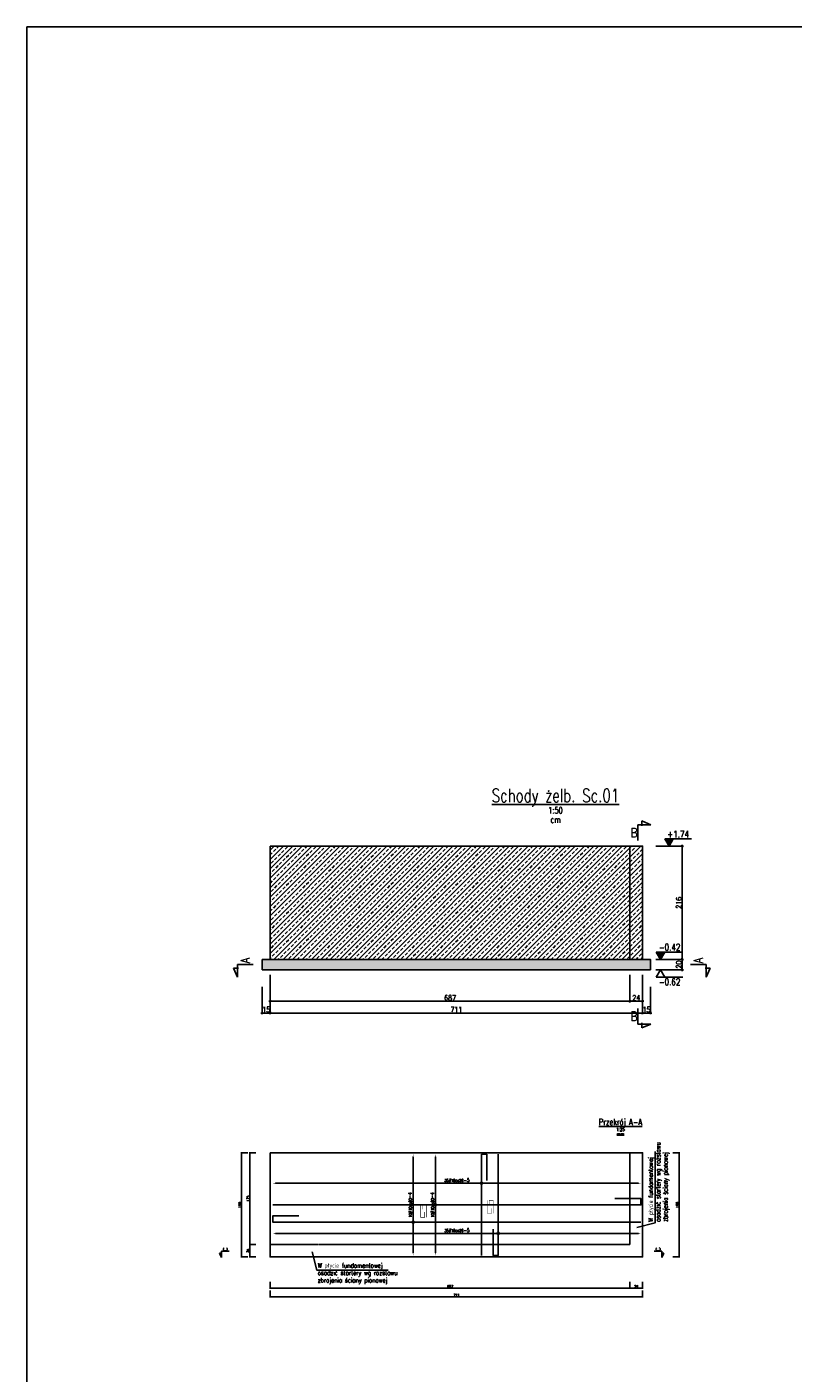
# Model space of a CAD drawing. Header units: millimetres. Extents: x 136919 to 160325, y -19528 to -8134.
# Tile 17 of 22: x 154457 to 155920, y -10703 to -8134. Entities that reach past the tile are written whole.
import ezdxf
from ezdxf.enums import TextEntityAlignment as Align

# ---------------------------------------------------------------- set-up
doc = ezdxf.new("R2010")
doc.units = ezdxf.units.MM
doc.header["$LTSCALE"] = 0.1
doc.linetypes.add('HIDDEN', pattern=[9.525, 6.35, -3.175])
for name, color, linetype in [('tkd_hacz', 5, 'Continuous'), ('tkd_koty', 1, 'Continuous'), ('tkd_obrys', 3, 'Continuous'), ('tkd_opis', 7, 'Continuous'), ('tkd_opisy_pomoce', 140, 'Continuous'), ('tkd_opisy_zbr', 7, 'Continuous'), ('tkd_przekroje', 3, 'Continuous'), ('tkd_przerywane', 8, 'HIDDEN'), ('tkd_solid', 253, 'Continuous'), ('tkd_txt035', 2, 'Continuous'), ('tkd_wym', 1, 'Continuous'), ('tkd_zbr', 3, 'Continuous'), ('tkd_żelbet0', 4, 'Continuous')]:
    doc.layers.add(name, color=color, linetype=linetype)
doc.styles.add('TKD_1TXT', font='simplex.shx', dxfattribs={"width": 0.75, "height": 0.25})
doc.styles.add('tkd_2txt035', font='romand.shx', dxfattribs={"width": 0.75, "height": 8.75})
doc.styles.add('tkd_txt0', font='simplex.shx', dxfattribs={"width": 0.75})
doc.styles.add('tkd_zbr1', font='simplex.shx', dxfattribs={"width": 0.75})
doc.styles.add('TXT25', font='simplex.shx', dxfattribs={"width": 0.8})
doc.dimstyles.new('tkd_1-25cm[cm]', dxfattribs={"dimtxt": 5, "dimasz": 1.25, "dimexe": 0, "dimexo": 5, "dimgap": 0.75, "dimtad": 1, "dimdec": 0, "dimdsep": 46, "dimtxsty": 'tkd_txt0', "dimblk": 'tkd_dim_arrow', "dimcen": 0.09, "dimclrd": 1, "dimclrt": 7, "dimadec": 0, "dimazin": 0, "dimtfac": 1, "dimtdec": 0, "dimtix": 1, "dimtmove": 1, "dimatfit": 3, "dimfxl": 12, "dimfxlon": 1, "dimtvp": 0.02, "dimtolj": 1, "dimtzin": 0, "dimarcsym": 0})
doc.dimstyles.new('tkd_1-50cm[cm]', dxfattribs={"dimtxt": 10, "dimasz": 2.5, "dimexe": 0, "dimexo": 10, "dimgap": 1.5, "dimtad": 1, "dimdec": 1, "dimrnd": 0.5, "dimtxsty": 'tkd_txt0', "dimblk": 'tkd_dim_arrow', "dimblk1": 'tkd_dim_arrow', "dimblk2": 'tkd_dim_arrow', "dimcen": 2.5, "dimclrd": 1, "dimclrt": 7, "dimadec": 0, "dimazin": 0, "dimtfac": 1, "dimtdec": 1, "dimtix": 1, "dimtmove": 1, "dimatfit": 3, "dimfxl": 50, "dimfxlon": 1, "dimtvp": 0.02, "dimarcsym": 0})
doc.dimstyles.new('tkd_zbr25cm', dxfattribs={"dimtxt": 5.5, "dimasz": 5, "dimexe": 0, "dimexo": 0, "dimgap": 0.75, "dimtad": 1, "dimdec": 0, "dimrnd": 1, "dimtxsty": 'tkd_zbr1', "dimcen": 2.5, "dimclrt": 7, "dimadec": 0, "dimazin": 0, "dimtfac": 1, "dimtdec": 1, "dimtix": 1, "dimtmove": 1, "dimatfit": 3, "dimfxl": 50, "dimfxlon": 1, "dimtvp": 0.02, "dimarcsym": 0})

# ---------------------------------------------------------------- blocks, each defined once
blk = doc.blocks.new('*D2659')
at = {"layer": 'DEFPOINTS', "color": 0, "transparency": 16777216}
for p in [(155236.7, -10285.4), (155236.7, -10285.4), (155236.7, -10478.4)]:
    blk.add_point(p, dxfattribs=at)
at = {"layer": 'tkd_opisy_zbr', "color": 0, "lineweight": -2, "transparency": 16777216}
for p, q in [((155236.7, -10285.4), (155236.7, -10285.4)), ((155236.7, -10473.4), (155236.7, -10290.4)), ((155236.7, -10478.4), (155236.7, -10478.4))]:
    blk.add_line(p, q, dxfattribs=at)
at = {"layer": 'tkd_opisy_zbr', "color": 0, "transparency": 16777216}
for points in [[(155235.8, -10290.4), (155237.5, -10290.4), (155236.7, -10285.4)], [(155235.8, -10473.4), (155237.5, -10473.4), (155236.7, -10478.4)]]:
    blk.add_solid(points, dxfattribs=at)
at = {"layer": 'tkd_opisy_zbr', "color": 7, "transparency": 16777216, "insert": (155231.7, -10381.9), "char_height": 5.5, "attachment_point": 5, "rotation": 90, "style": 'tkd_zbr1'}
blk.add_mtext('10#10co20\\Fromand.shx;\\H1.2x;\\C3;-4', dxfattribs=at)
blk = doc.blocks.new('*D2660')
at = {"layer": 'DEFPOINTS', "color": 0, "transparency": 16777216}
for p in [(155194.1, -10285.4), (155194.1, -10285.4), (155194.1, -10478.4)]:
    blk.add_point(p, dxfattribs=at)
at = {"layer": 'tkd_opisy_zbr', "color": 0, "lineweight": -2, "transparency": 16777216}
for p, q in [((155194.1, -10285.4), (155194.1, -10285.4)), ((155194.1, -10473.4), (155194.1, -10290.4)), ((155194.1, -10478.4), (155194.1, -10478.4))]:
    blk.add_line(p, q, dxfattribs=at)
at = {"layer": 'tkd_opisy_zbr', "color": 0, "transparency": 16777216}
for points in [[(155193.3, -10290.4), (155195, -10290.4), (155194.1, -10285.4)], [(155193.3, -10473.4), (155195, -10473.4), (155194.1, -10478.4)]]:
    blk.add_solid(points, dxfattribs=at)
at = {"layer": 'tkd_opisy_zbr', "color": 7, "transparency": 16777216, "insert": (155189.2, -10381.9), "char_height": 5.5, "attachment_point": 5, "rotation": 90, "style": 'tkd_zbr1'}
blk.add_mtext('10#10co20\\Fromand.shx;\\H1.2x;\\C3;-4', dxfattribs=at)
blk = doc.blocks.new('tkd_ikon_z2')
at = {"const_width": 0.035}
for points in [[(0.5, 0), (-0.5, 0), (-0.5, -0.3), (-0.1, -0.3)], [(-0.49, -0.43), (0.51, -0.43), (0.51, -0.13), (0.11, -0.13)]]:
    blk.add_lwpolyline(points, dxfattribs=at)
blk = doc.blocks.new('*D2662')
at = {"layer": 'DEFPOINTS', "color": 0, "transparency": 16777216}
for p in [(154926.2, -10340.6), (155629.2, -10340.6), (155629.2, -10340.6)]:
    blk.add_point(p, dxfattribs=at)
at = {"layer": 'tkd_opisy_zbr', "color": 0, "lineweight": -2, "transparency": 16777216}
blk.add_line((154931.2, -10340.6), (155624.2, -10340.6), dxfattribs=at)
at = {"layer": 'tkd_opisy_zbr', "color": 0, "transparency": 16777216}
for points in [[(154931.2, -10339.8), (154931.2, -10341.5), (154926.2, -10340.6)], [(155624.2, -10339.8), (155624.2, -10341.5), (155629.2, -10340.6)]]:
    blk.add_solid(points, dxfattribs=at)
at = {"layer": 'tkd_opisy_zbr', "color": 7, "transparency": 16777216, "insert": (155277.7, -10335.7), "char_height": 5.5, "attachment_point": 5, "style": 'tkd_zbr1'}
blk.add_mtext('35#10co20\\Fromand.shx;\\H1.2x;\\C3;-5', dxfattribs=at)
blk = doc.blocks.new('*D2663')
at = {"layer": 'DEFPOINTS', "color": 0, "transparency": 16777216}
for p in [(154926.2, -10436.4), (155629.2, -10436.4), (155629.2, -10436.4)]:
    blk.add_point(p, dxfattribs=at)
at = {"layer": 'tkd_opisy_zbr', "color": 0, "lineweight": -2, "transparency": 16777216}
blk.add_line((154931.2, -10436.4), (155624.2, -10436.4), dxfattribs=at)
at = {"layer": 'tkd_opisy_zbr', "color": 0, "transparency": 16777216}
for points in [[(154931.2, -10435.5), (154931.2, -10437.2), (154926.2, -10436.4)], [(155624.2, -10435.5), (155624.2, -10437.2), (155629.2, -10436.4)]]:
    blk.add_solid(points, dxfattribs=at)
at = {"layer": 'tkd_opisy_zbr', "color": 7, "transparency": 16777216, "insert": (155277.7, -10431.4), "char_height": 5.5, "attachment_point": 5, "style": 'tkd_zbr1'}
blk.add_mtext('35#10co20\\Fromand.shx;\\H1.2x;\\C3;-5', dxfattribs=at)
blk = doc.blocks.new('tkd_opis_050')
at = {"color": 3, "style": 'TKD_1TXT', "width": 0.75}
blk.add_attdef('NAZWA', text='', height=0.5, dxfattribs=at).set_placement((0.014, 0), align=Align.CENTER)
at = {"color": 7, "style": 'TKD_1TXT', "width": 0.75}
for tag, p in [('UWAGA1', (0.014, -0.443)), ('UWAGA2', (0.014, -0.797)), ('UWAGA3', (0.014, -1.146))]:
    blk.add_attdef(tag, text='', height=0.25, dxfattribs=at).set_placement(p, align=Align.CENTER)
blk = doc.blocks.new('tkd_dim_arrow')
for p, q in [((-1, 0), (1, 0)), ((0, -1), (0, 1))]:
    blk.add_line(p, q)
at = {"const_width": 0.2}
blk.add_lwpolyline([(-0.9, -0.9), (0.9, 0.9)], dxfattribs=at)
blk = doc.blocks.new('*D2664')
at = {"layer": 'DEFPOINTS', "color": 0, "transparency": 16777216}
for p in [(154921.2, -9913.4), (155608.2, -9913.4), (155608.2, -9993.2)]:
    blk.add_point(p, dxfattribs=at)
at = {"layer": 'tkd_wym', "color": 0, "lineweight": -2, "transparency": 16777216}
for p, q in [((154921.2, -9943.2), (154921.2, -9993.2)), ((155608.2, -9943.2), (155608.2, -9993.2))]:
    blk.add_line(p, q, dxfattribs=at)
at = {"layer": 'tkd_wym', "color": 1, "lineweight": -2, "transparency": 16777216}
blk.add_line((154923.7, -9993.2), (155605.7, -9993.2), dxfattribs=at)
at = {"layer": 'tkd_wym', "color": 1, "lineweight": -2, "transparency": 16777216, "xscale": 2.5, "yscale": 2.5, "zscale": 2.5, "rotation": 180}
blk.add_blockref('tkd_dim_arrow', (154921.2, -9993.2), dxfattribs=at)
at = {"layer": 'tkd_wym', "color": 1, "lineweight": -2, "transparency": 16777216, "xscale": 2.5, "yscale": 2.5, "zscale": 2.5}
blk.add_blockref('tkd_dim_arrow', (155608.2, -9993.2), dxfattribs=at)
at = {"layer": 'tkd_wym', "color": 7, "transparency": 16777216, "insert": (155264.7, -9986.7), "char_height": 10, "attachment_point": 5, "style": 'tkd_txt0'}
blk.add_mtext('687', dxfattribs=at)
blk = doc.blocks.new('*D2665')
at = {"layer": 'DEFPOINTS', "color": 0, "transparency": 16777216}
for p in [(155608.2, -9913.4), (155632.2, -9913.4), (155632.2, -9993.2)]:
    blk.add_point(p, dxfattribs=at)
at = {"layer": 'tkd_wym', "color": 0, "lineweight": -2, "transparency": 16777216}
for p, q in [((155608.2, -9943.2), (155608.2, -9993.2)), ((155632.2, -9943.2), (155632.2, -9993.2))]:
    blk.add_line(p, q, dxfattribs=at)
at = {"layer": 'tkd_wym', "color": 1, "lineweight": -2, "transparency": 16777216}
blk.add_line((155610.7, -9993.2), (155629.7, -9993.2), dxfattribs=at)
at = {"layer": 'tkd_wym', "color": 1, "lineweight": -2, "transparency": 16777216, "xscale": 2.5, "yscale": 2.5, "zscale": 2.5, "rotation": 180}
blk.add_blockref('tkd_dim_arrow', (155608.2, -9993.2), dxfattribs=at)
at = {"layer": 'tkd_wym', "color": 1, "lineweight": -2, "transparency": 16777216, "xscale": 2.5, "yscale": 2.5, "zscale": 2.5}
blk.add_blockref('tkd_dim_arrow', (155632.2, -9993.2), dxfattribs=at)
at = {"layer": 'tkd_wym', "color": 7, "transparency": 16777216, "insert": (155620.2, -9986.7), "char_height": 10, "attachment_point": 5, "style": 'tkd_txt0'}
blk.add_mtext('24', dxfattribs=at)
blk = doc.blocks.new('*D2666')
at = {"layer": 'DEFPOINTS', "color": 0, "transparency": 16777216}
for p in [(154906.2, -9913.7), (154921.2, -9913.4), (154921.2, -10015.8)]:
    blk.add_point(p, dxfattribs=at)
at = {"layer": 'tkd_wym', "color": 0, "lineweight": -2, "transparency": 16777216}
for p, q in [((154906.2, -9965.8), (154906.2, -10015.8)), ((154921.2, -9965.8), (154921.2, -10015.8))]:
    blk.add_line(p, q, dxfattribs=at)
at = {"layer": 'tkd_wym', "color": 1, "lineweight": -2, "transparency": 16777216}
blk.add_line((154908.7, -10015.8), (154918.7, -10015.8), dxfattribs=at)
at = {"layer": 'tkd_wym', "color": 1, "lineweight": -2, "transparency": 16777216, "xscale": 2.5, "yscale": 2.5, "zscale": 2.5, "rotation": 180}
blk.add_blockref('tkd_dim_arrow', (154906.2, -10015.8), dxfattribs=at)
at = {"layer": 'tkd_wym', "color": 1, "lineweight": -2, "transparency": 16777216, "xscale": 2.5, "yscale": 2.5, "zscale": 2.5}
blk.add_blockref('tkd_dim_arrow', (154921.2, -10015.8), dxfattribs=at)
at = {"layer": 'tkd_wym', "color": 7, "transparency": 16777216, "insert": (154913.7, -10009.3), "char_height": 10, "attachment_point": 5, "style": 'tkd_txt0'}
blk.add_mtext('15', dxfattribs=at)
blk = doc.blocks.new('*D2667')
at = {"layer": 'DEFPOINTS', "color": 0, "transparency": 16777216}
for p in [(154921.2, -9913.4), (155632.2, -9913.4), (155632.2, -10015.8)]:
    blk.add_point(p, dxfattribs=at)
at = {"layer": 'tkd_wym', "color": 0, "lineweight": -2, "transparency": 16777216}
for p, q in [((154921.2, -9965.8), (154921.2, -10015.8)), ((155632.2, -9965.8), (155632.2, -10015.8))]:
    blk.add_line(p, q, dxfattribs=at)
at = {"layer": 'tkd_wym', "color": 1, "lineweight": -2, "transparency": 16777216}
blk.add_line((154923.7, -10015.8), (155629.7, -10015.8), dxfattribs=at)
at = {"layer": 'tkd_wym', "color": 1, "lineweight": -2, "transparency": 16777216, "xscale": 2.5, "yscale": 2.5, "zscale": 2.5, "rotation": 180}
blk.add_blockref('tkd_dim_arrow', (154921.2, -10015.8), dxfattribs=at)
at = {"layer": 'tkd_wym', "color": 1, "lineweight": -2, "transparency": 16777216, "xscale": 2.5, "yscale": 2.5, "zscale": 2.5}
blk.add_blockref('tkd_dim_arrow', (155632.2, -10015.8), dxfattribs=at)
at = {"layer": 'tkd_wym', "color": 7, "transparency": 16777216, "insert": (155276.7, -10009.3), "char_height": 10, "attachment_point": 5, "style": 'tkd_txt0'}
blk.add_mtext('711', dxfattribs=at)
blk = doc.blocks.new('*D2668')
at = {"layer": 'DEFPOINTS', "color": 0, "transparency": 16777216}
for p in [(155632.2, -9913.4), (155647.2, -9933.4), (155647.2, -10015.8)]:
    blk.add_point(p, dxfattribs=at)
at = {"layer": 'tkd_wym', "color": 0, "lineweight": -2, "transparency": 16777216}
for p, q in [((155632.2, -9965.8), (155632.2, -10015.8)), ((155647.2, -9965.8), (155647.2, -10015.8))]:
    blk.add_line(p, q, dxfattribs=at)
at = {"layer": 'tkd_wym', "color": 1, "lineweight": -2, "transparency": 16777216}
blk.add_line((155634.7, -10015.8), (155644.7, -10015.8), dxfattribs=at)
at = {"layer": 'tkd_wym', "color": 1, "lineweight": -2, "transparency": 16777216, "xscale": 2.5, "yscale": 2.5, "zscale": 2.5, "rotation": 180}
blk.add_blockref('tkd_dim_arrow', (155632.2, -10015.8), dxfattribs=at)
at = {"layer": 'tkd_wym', "color": 1, "lineweight": -2, "transparency": 16777216, "xscale": 2.5, "yscale": 2.5, "zscale": 2.5}
blk.add_blockref('tkd_dim_arrow', (155647.2, -10015.8), dxfattribs=at)
at = {"layer": 'tkd_wym', "color": 7, "transparency": 16777216, "insert": (155639.7, -10009.3), "char_height": 10, "attachment_point": 5, "style": 'tkd_txt0'}
blk.add_mtext('15', dxfattribs=at)
blk = doc.blocks.new('*D2669')
at = {"layer": 'DEFPOINTS', "color": 0, "transparency": 16777216}
for p in [(154921.2, -10481.4), (155608.2, -10457.4), (155608.2, -10541.1)]:
    blk.add_point(p, dxfattribs=at)
at = {"layer": 'tkd_wym', "color": 0, "lineweight": -2, "transparency": 16777216}
for p, q in [((154921.2, -10529.1), (154921.2, -10541.1)), ((155608.2, -10529.1), (155608.2, -10541.1))]:
    blk.add_line(p, q, dxfattribs=at)
at = {"layer": 'tkd_wym', "color": 1, "lineweight": -2, "transparency": 16777216}
blk.add_line((154922.4, -10541.1), (155606.9, -10541.1), dxfattribs=at)
at = {"layer": 'tkd_wym', "color": 1, "lineweight": -2, "transparency": 16777216, "xscale": 1.25, "yscale": 1.25, "zscale": 1.25, "rotation": 180}
blk.add_blockref('tkd_dim_arrow', (154921.2, -10541.1), dxfattribs=at)
at = {"layer": 'tkd_wym', "color": 1, "lineweight": -2, "transparency": 16777216, "xscale": 1.25, "yscale": 1.25, "zscale": 1.25}
blk.add_blockref('tkd_dim_arrow', (155608.2, -10541.1), dxfattribs=at)
at = {"layer": 'tkd_wym', "color": 7, "transparency": 16777216, "insert": (155264.7, -10537.8), "char_height": 5, "attachment_point": 5, "style": 'tkd_txt0'}
blk.add_mtext('\\A1;687', dxfattribs=at)
blk = doc.blocks.new('*D2670')
at = {"layer": 'DEFPOINTS', "color": 0, "transparency": 16777216}
for p in [(155608.2, -10457.4), (155632.2, -10481.4), (155632.2, -10541.1)]:
    blk.add_point(p, dxfattribs=at)
at = {"layer": 'tkd_wym', "color": 0, "lineweight": -2, "transparency": 16777216}
for p, q in [((155608.2, -10529.1), (155608.2, -10541.1)), ((155632.2, -10529.1), (155632.2, -10541.1))]:
    blk.add_line(p, q, dxfattribs=at)
at = {"layer": 'tkd_wym', "color": 1, "lineweight": -2, "transparency": 16777216}
blk.add_line((155609.4, -10541.1), (155630.9, -10541.1), dxfattribs=at)
at = {"layer": 'tkd_wym', "color": 1, "lineweight": -2, "transparency": 16777216, "xscale": 1.25, "yscale": 1.25, "zscale": 1.25, "rotation": 180}
blk.add_blockref('tkd_dim_arrow', (155608.2, -10541.1), dxfattribs=at)
at = {"layer": 'tkd_wym', "color": 1, "lineweight": -2, "transparency": 16777216, "xscale": 1.25, "yscale": 1.25, "zscale": 1.25}
blk.add_blockref('tkd_dim_arrow', (155632.2, -10541.1), dxfattribs=at)
at = {"layer": 'tkd_wym', "color": 7, "transparency": 16777216, "insert": (155620.2, -10537.8), "char_height": 5, "attachment_point": 5, "style": 'tkd_txt0'}
blk.add_mtext('\\A1;24', dxfattribs=at)
blk = doc.blocks.new('*D2671')
at = {"layer": 'DEFPOINTS', "color": 0, "transparency": 16777216}
for p in [(155632.2, -10282.4), (155702.1, -10282.4), (155632.2, -10481.4)]:
    blk.add_point(p, dxfattribs=at)
at = {"layer": 'tkd_wym', "color": 0, "lineweight": -2, "transparency": 16777216}
for p, q in [((155690.1, -10282.4), (155702.1, -10282.4)), ((155690.1, -10481.4), (155702.1, -10481.4))]:
    blk.add_line(p, q, dxfattribs=at)
at = {"layer": 'tkd_wym', "color": 1, "lineweight": -2, "transparency": 16777216}
blk.add_line((155702.1, -10480.2), (155702.1, -10283.7), dxfattribs=at)
at = {"layer": 'tkd_wym', "color": 1, "lineweight": -2, "transparency": 16777216, "xscale": 1.25, "yscale": 1.25, "zscale": 1.25}
for p, rotation in [((155702.1, -10282.4), 90), ((155702.1, -10481.4), 270)]:
    blk.add_blockref('tkd_dim_arrow', p, dxfattribs=dict(at, rotation=rotation))
at = {"layer": 'tkd_wym', "color": 7, "transparency": 16777216, "insert": (155698.9, -10381.9), "char_height": 5, "attachment_point": 5, "rotation": 90, "style": 'tkd_txt0'}
blk.add_mtext('\\A1;199', dxfattribs=at)
blk = doc.blocks.new('*D2672')
at = {"layer": 'DEFPOINTS', "color": 0, "transparency": 16777216}
for p in [(154882.1, -10457.4), (154921.2, -10457.4), (154921.2, -10481.4)]:
    blk.add_point(p, dxfattribs=at)
at = {"layer": 'tkd_wym', "color": 0, "lineweight": -2, "transparency": 16777216}
for p, q in [((154894.1, -10457.4), (154882.1, -10457.4)), ((154894.1, -10481.4), (154882.1, -10481.4))]:
    blk.add_line(p, q, dxfattribs=at)
at = {"layer": 'tkd_wym', "color": 1, "lineweight": -2, "transparency": 16777216}
blk.add_line((154882.1, -10480.2), (154882.1, -10458.7), dxfattribs=at)
at = {"layer": 'tkd_wym', "color": 1, "lineweight": -2, "transparency": 16777216, "xscale": 1.25, "yscale": 1.25, "zscale": 1.25}
for p, rotation in [((154882.1, -10457.4), 90), ((154882.1, -10481.4), 270)]:
    blk.add_blockref('tkd_dim_arrow', p, dxfattribs=dict(at, rotation=rotation))
at = {"layer": 'tkd_wym', "color": 7, "transparency": 16777216, "insert": (154878.9, -10469.4), "char_height": 5, "attachment_point": 5, "rotation": 90, "style": 'tkd_txt0'}
blk.add_mtext('\\A1;24', dxfattribs=at)
blk = doc.blocks.new('*D2673')
at = {"layer": 'DEFPOINTS', "color": 0, "transparency": 16777216}
for p in [(154882.1, -10282.4), (154921.2, -10282.4), (154921.2, -10457.4)]:
    blk.add_point(p, dxfattribs=at)
at = {"layer": 'tkd_wym', "color": 0, "lineweight": -2, "transparency": 16777216}
for p, q in [((154894.1, -10282.4), (154882.1, -10282.4)), ((154894.1, -10457.4), (154882.1, -10457.4))]:
    blk.add_line(p, q, dxfattribs=at)
at = {"layer": 'tkd_wym', "color": 1, "lineweight": -2, "transparency": 16777216}
blk.add_line((154882.1, -10456.2), (154882.1, -10283.7), dxfattribs=at)
at = {"layer": 'tkd_wym', "color": 1, "lineweight": -2, "transparency": 16777216, "xscale": 1.25, "yscale": 1.25, "zscale": 1.25}
for p, rotation in [((154882.1, -10282.4), 90), ((154882.1, -10457.4), 270)]:
    blk.add_blockref('tkd_dim_arrow', p, dxfattribs=dict(at, rotation=rotation))
at = {"layer": 'tkd_wym', "color": 7, "transparency": 16777216, "insert": (154878.9, -10369.9), "char_height": 5, "attachment_point": 5, "rotation": 90, "style": 'tkd_txt0'}
blk.add_mtext('\\A1;175', dxfattribs=at)
blk = doc.blocks.new('*D2674')
at = {"layer": 'DEFPOINTS', "color": 0, "transparency": 16777216}
for p in [(154866.8, -10282.4), (154921.2, -10282.4), (154921.2, -10481.4)]:
    blk.add_point(p, dxfattribs=at)
at = {"layer": 'tkd_wym', "color": 0, "lineweight": -2, "transparency": 16777216}
for p, q in [((154878.8, -10282.4), (154866.8, -10282.4)), ((154878.8, -10481.4), (154866.8, -10481.4))]:
    blk.add_line(p, q, dxfattribs=at)
at = {"layer": 'tkd_wym', "color": 1, "lineweight": -2, "transparency": 16777216}
blk.add_line((154866.8, -10480.2), (154866.8, -10283.7), dxfattribs=at)
at = {"layer": 'tkd_wym', "color": 1, "lineweight": -2, "transparency": 16777216, "xscale": 1.25, "yscale": 1.25, "zscale": 1.25}
for p, rotation in [((154866.8, -10282.4), 90), ((154866.8, -10481.4), 270)]:
    blk.add_blockref('tkd_dim_arrow', p, dxfattribs=dict(at, rotation=rotation))
at = {"layer": 'tkd_wym', "color": 7, "transparency": 16777216, "insert": (154863.5, -10381.9), "char_height": 5, "attachment_point": 5, "rotation": 90, "style": 'tkd_txt0'}
blk.add_mtext('\\A1;199', dxfattribs=at)
blk = doc.blocks.new('tkd_section_l')
for p, q in [((-0.6, 0), (-0.6, -0.491)), ((0, 0), (-0.6, 0)), ((-0.745, -0.146), (-0.558, -0.146)), ((-0.6, -0.491), (-0.745, -0.146))]:
    blk.add_line(p, q)
blk = doc.blocks.new('tkd_section_p')
for p, q in [((-0.6, 0.491), (-0.745, 0.146)), ((-0.745, 0.146), (-0.558, 0.146)), ((-0.6, 0), (-0.6, 0.491)), ((0, 0), (-0.6, 0))]:
    blk.add_line(p, q)
blk = doc.blocks.new('*D2675')
at = {"layer": 'DEFPOINTS', "color": 0, "transparency": 16777216}
for p in [(155647.2, -9913.4), (155707.8, -9913.4), (155647.2, -9933.4)]:
    blk.add_point(p, dxfattribs=at)
at = {"layer": 'tkd_wym', "color": 0, "lineweight": -2, "transparency": 16777216}
for p, q in [((155657.8, -9913.4), (155707.8, -9913.4)), ((155657.8, -9933.4), (155707.8, -9933.4))]:
    blk.add_line(p, q, dxfattribs=at)
at = {"layer": 'tkd_wym', "color": 1, "lineweight": -2, "transparency": 16777216}
blk.add_line((155707.8, -9930.9), (155707.8, -9915.9), dxfattribs=at)
at = {"layer": 'tkd_wym', "color": 1, "lineweight": -2, "transparency": 16777216, "xscale": 2.5, "yscale": 2.5, "zscale": 2.5}
for p, rotation in [((155707.8, -9913.4), 90), ((155707.8, -9933.4), 270)]:
    blk.add_blockref('tkd_dim_arrow', p, dxfattribs=dict(at, rotation=rotation))
at = {"layer": 'tkd_wym', "color": 7, "transparency": 16777216, "insert": (155701.3, -9923.4), "char_height": 10, "attachment_point": 5, "rotation": 90, "style": 'tkd_txt0'}
blk.add_mtext('20', dxfattribs=at)
blk = doc.blocks.new('*D2676')
at = {"layer": 'DEFPOINTS', "color": 0, "transparency": 16777216}
for p in [(155632.2, -9697.4), (155707.8, -9697.4), (155647.2, -9913.4)]:
    blk.add_point(p, dxfattribs=at)
at = {"layer": 'tkd_wym', "color": 0, "lineweight": -2, "transparency": 16777216}
for p, q in [((155657.8, -9697.4), (155707.8, -9697.4)), ((155657.8, -9913.4), (155707.8, -9913.4))]:
    blk.add_line(p, q, dxfattribs=at)
at = {"layer": 'tkd_wym', "color": 1, "lineweight": -2, "transparency": 16777216}
blk.add_line((155707.8, -9910.9), (155707.8, -9699.9), dxfattribs=at)
at = {"layer": 'tkd_wym', "color": 1, "lineweight": -2, "transparency": 16777216, "xscale": 2.5, "yscale": 2.5, "zscale": 2.5}
for p, rotation in [((155707.8, -9697.4), 90), ((155707.8, -9913.4), 270)]:
    blk.add_blockref('tkd_dim_arrow', p, dxfattribs=dict(at, rotation=rotation))
at = {"layer": 'tkd_wym', "color": 7, "transparency": 16777216, "insert": (155701.3, -9805.4), "char_height": 10, "attachment_point": 5, "rotation": 90, "style": 'tkd_txt0'}
blk.add_mtext('216', dxfattribs=at)
blk = doc.blocks.new('tkd_kota1')
blk.add_hatch(color=256).paths.add_polyline_path([(0, 0), (0.162, 0.276), (-0.162, 0.276)])
for p, q in [((0.854, 0.276), (-0.162, 0.276)), ((0, 0), (-0.162, 0.276)), ((0.162, 0.276), (0, 0))]:
    blk.add_line(p, q)
at = {"color": 7, "style": 'TXT25', "width": 0.8}
blk.add_attdef('%%P10.00', text='', height=0.25, dxfattribs=at).set_placement((0.346, 0.462), align=Align.MIDDLE_CENTER)
blk = doc.blocks.new('tkd_kota2')
for p, q in [((0.854, 0.276), (-0.162, 0.276)), ((0, 0), (-0.162, 0.276)), ((0.162, 0.276), (0, 0))]:
    blk.add_line(p, q)
at = {"color": 7, "style": 'TXT25', "width": 0.8}
blk.add_attdef('%%P10.00', text='', height=0.25, dxfattribs=at).set_placement((0.346, 0.462), align=Align.MIDDLE_CENTER)
blk = doc.blocks.new('*D2728')
at = {"layer": 'DEFPOINTS', "color": 0, "transparency": 16777216}
for p in [(154921.2, -10481.4), (155632.2, -10481.4), (155632.2, -10557.3)]:
    blk.add_point(p, dxfattribs=at)
at = {"layer": 'tkd_wym', "color": 0, "lineweight": -2, "transparency": 16777216}
for p, q in [((154921.2, -10545.3), (154921.2, -10557.3)), ((155632.2, -10545.3), (155632.2, -10557.3))]:
    blk.add_line(p, q, dxfattribs=at)
at = {"layer": 'tkd_wym', "color": 1, "lineweight": -2, "transparency": 16777216}
blk.add_line((154922.4, -10557.3), (155630.9, -10557.3), dxfattribs=at)
at = {"layer": 'tkd_wym', "color": 1, "lineweight": -2, "transparency": 16777216, "xscale": 1.25, "yscale": 1.25, "zscale": 1.25, "rotation": 180}
blk.add_blockref('tkd_dim_arrow', (154921.2, -10557.3), dxfattribs=at)
at = {"layer": 'tkd_wym', "color": 1, "lineweight": -2, "transparency": 16777216, "xscale": 1.25, "yscale": 1.25, "zscale": 1.25}
blk.add_blockref('tkd_dim_arrow', (155632.2, -10557.3), dxfattribs=at)
at = {"layer": 'tkd_wym', "color": 7, "transparency": 16777216, "insert": (155276.7, -10554.1), "char_height": 5, "attachment_point": 5, "style": 'tkd_txt0'}
blk.add_mtext('\\A1;711', dxfattribs=at)

msp = doc.modelspace()

# ---------------------------------------------------------------- hatches: boundary and pattern name
at = {"layer": 'tkd_hacz'}
h = msp.add_hatch(dxfattribs=at)
h.set_pattern_fill('ANSI33', color=8, scale=2)
h.paths.add_polyline_path([(155632.18, -9697.4), (154921.18, -9697.4), (154921.18, -9913.4), (155632.18, -9913.4)])
at = {"layer": 'tkd_solid'}
h = msp.add_hatch(color=256, dxfattribs=at)
h.dxf.hatch_style = 1
h.paths.add_polyline_path([(155647.18, -9913.4), (154906.18, -9913.4), (154906.18, -9933.4), (155647.18, -9933.4)])

# ---------------------------------------------------------------- linework, layer by layer
at = {"layer": 'tkd_obrys'}
for points in [[(154921.18, -9697.4), (155632.18, -9697.4), (155632.18, -9913.4), (154921.18, -9913.4)], [(154906.18, -9913.4), (155647.18, -9913.4), (155647.18, -9933.4), (154906.18, -9933.4)]]:
    msp.add_lwpolyline(points, close=True, dxfattribs=at)
at = {"layer": 'tkd_opisy_pomoce'}
for points in [[(155621.47, -10425.08), (155656.35, -10416.07), (155656.35, -10280.06)], [(155001.2, -10471.43), (155010.2, -10506.31), (155146.21, -10506.31)]]:
    msp.add_lwpolyline(points, dxfattribs=at)
at = {"layer": 'tkd_opisy_zbr', "color": 4}
for centre in [(155324.76, -10340.64), (155236.67, -10381.9), (155194.13, -10414.93), (155356.68, -10436.35)]:
    msp.add_circle(centre, 2, dxfattribs=at)
at = {"layer": 'tkd_przerywane'}
for points in [[(155608.18, -9697.4), (155632.18, -9697.4), (155632.18, -9913.4), (155608.18, -9913.4)], [(154921.18, -10282.4), (155608.18, -10282.4), (155608.18, -10457.4), (154921.18, -10457.4)]]:
    msp.add_lwpolyline(points, close=True, dxfattribs=at)
at = {"layer": 'tkd_wym'}
msp.add_lwpolyline([(154456.82, -8133.97), (157004.27, -8133.97), (157004.27, -12886.41), (154456.82, -12886.41)], close=True, dxfattribs=at)
at = {"layer": 'tkd_zbr'}
for points in [[(155324.76, -10478.4), (155324.76, -10285.4), (155334.76, -10285.4), (155334.76, -10335.4)], [(155356.68, -10285.4), (155356.68, -10478.4), (155346.68, -10478.4), (155346.68, -10428.4)], [(154926.18, -10381.9), (155629.18, -10381.9), (155629.18, -10369.9), (155579.18, -10369.9)], [(155629.18, -10414.93), (154926.18, -10414.93), (154926.18, -10402.93), (154976.18, -10402.93)]]:
    msp.add_lwpolyline(points, dxfattribs=at)
at = {"layer": 'tkd_żelbet0'}
msp.add_lwpolyline([(154921.18, -10282.4), (155632.18, -10282.4), (155632.18, -10481.4), (154921.18, -10481.4)], close=True, dxfattribs=at)

# ---------------------------------------------------------------- block references
at = {"layer": 'tkd_koty', "xscale": 50, "yscale": 50, "zscale": 50}
for p, values in [((155682.83, -9697.4), {'%%P10.00': '+1.74'}), ((155666.48, -9913.4), {'%%P10.00': '-0.42'})]:
    msp.add_blockref('tkd_kota1', p, dxfattribs=at).add_auto_attribs(values)
at = {"layer": 'tkd_koty'}
ref = msp.add_blockref('tkd_kota2', (155666.48, -9933.4), dxfattribs=dict(at, xscale=-50, yscale=50, zscale=50, rotation=180))
ref.add_attrib('%%P10.00', '-0.62', dxfattribs={"layer": '0', "color": 7, "height": 12.5, "style": 'TXT25', "width": 0.8}).set_placement((155683.76, -9956.51), align=Align.MIDDLE_CENTER)
at = {"layer": 'tkd_opis'}
ref = msp.add_blockref('tkd_opis_050', (155465.19, -9613.14), dxfattribs=dict(at, xscale=50, yscale=50, zscale=50))
ref.add_attrib('NAZWA', '%%uSchody żelb. Sc.01', dxfattribs={"layer": '0', "color": 3, "height": 25, "style": 'TKD_1TXT', "width": 0.75}).set_placement((155465.9, -9613.14), align=Align.CENTER)
ref.add_attrib('UWAGA1', '1:50', dxfattribs={"layer": '0', "color": 7, "height": 12.5, "style": 'TKD_1TXT', "width": 0.75}).set_placement((155465.9, -9635.31), align=Align.CENTER)
ref.add_attrib('UWAGA2', 'cm', dxfattribs={"layer": '0', "color": 7, "height": 12.5, "style": 'TKD_1TXT', "width": 0.75}).set_placement((155465.9, -9653.01), align=Align.CENTER)
ref = msp.add_blockref('tkd_opis_050', (155589.58, -10229.99), dxfattribs=dict(at, xscale=25, yscale=25, zscale=25))
ref.add_attrib('NAZWA', '%%uPrzekrój A-A', dxfattribs={"layer": '0', "color": 3, "height": 12.5, "style": 'TKD_1TXT', "width": 0.75}).set_placement((155589.94, -10229.99), align=Align.CENTER)
ref.add_attrib('UWAGA1', '1:25', dxfattribs={"layer": '0', "color": 7, "height": 6.25, "style": 'TKD_1TXT', "width": 0.75}).set_placement((155589.94, -10241.07), align=Align.CENTER)
ref.add_attrib('UWAGA2', 'mm', dxfattribs={"layer": '0', "color": 7, "height": 6.25, "style": 'TKD_1TXT', "width": 0.75}).set_placement((155589.94, -10249.92), align=Align.CENTER)
at = {"layer": 'tkd_opisy_zbr', "xscale": 25, "yscale": 25, "zscale": 25, "rotation": 90}
for p in [(155336.24, -10386.08), (155208.67, -10393.29)]:
    msp.add_blockref('tkd_ikon_z2', p, dxfattribs=at)
at = {"layer": 'tkd_przekroje'}
for name, p, xscale, yscale, zscale, rotation in [('tkd_section_p', (155623.41, -9686.59), 50, 50, 50, 270), ('tkd_section_p', (155723.9, -9922.98), 50, 50, 50, 180), ('tkd_section_l', (155623.41, -10006.95), 50, 50, 50, 90), ('tkd_section_p', (155654.29, -10470.21), 25, 25, 25, 180)]:
    msp.add_blockref(name, p, dxfattribs=dict(at, xscale=xscale, yscale=yscale, zscale=zscale, rotation=rotation))
for p, xscale, yscale, zscale in [((154888.75, -9922.98), 50, 50, 50), ((154843.13, -10470.21), 25, 25, 25)]:
    msp.add_blockref('tkd_section_l', p, dxfattribs=dict(at, xscale=xscale, yscale=yscale, zscale=zscale))

# ---------------------------------------------------------------- texts
at = {"layer": 'tkd_przekroje', "style": 'tkd_2txt035', "width": 0.8}
for p in [(155615.91, -9671.59), (155615.91, -10021.95)]:
    msp.add_text('B', height=17.5, dxfattribs=at).set_placement(p, align=Align.MIDDLE_CENTER)
for s, height, p in [('A', 17.5, (154873.75, -9915.48)), ('A', 17.5, (155738.9, -9915.48)), ('C', 8.75, (154835.63, -10466.46)), ('C', 8.75, (155661.79, -10466.46))]:
    msp.add_text(s, height=height, rotation=90, dxfattribs=at).set_placement(p, align=Align.MIDDLE_CENTER)
at = {"layer": 'tkd_txt035', "style": 'tkd_2txt035', "width": 0.75}
for s, p in [('osadzić startery wg rozstawu ', (155666.14, -10414.32)), ('W płycie fundamentowej', (155651.98, -10414.32))]:
    msp.add_text(s, height=8.75, rotation=90, dxfattribs=at).set_placement(p)
for s, p in [('W płycie fundamentowej', (155011.95, -10501.94)), ('osadzić startery wg rozstawu ', (155011.95, -10516.1))]:
    msp.add_text(s, height=8.75, dxfattribs=at).set_placement(p)
at = {"layer": 'tkd_txt035', "insert": (155671.44, -10414.28), "char_height": 8.75, "width": 138.1406, "attachment_point": 1, "rotation": 90, "style": 'tkd_2txt035'}
msp.add_mtext('zbrojenia ściany pionowej', dxfattribs=at)
at = {"layer": 'tkd_txt035', "insert": (155011.99, -10521.4), "char_height": 8.75, "width": 138.1406, "attachment_point": 1, "style": 'tkd_2txt035'}
msp.add_mtext('zbrojenia ściany pionowej', dxfattribs=at)

# ---------------------------------------------------------------- dimensions: what is measured, and where the dimension line sits
at = {"layer": 'tkd_opisy_zbr'}
for p1, p2, text, picture, middle in [((155194.13, -10478.4), (155194.13, -10285.4), '<>#10co20\\Fromand.shx;\\H1.2x;\\C3;-4', '*D2660', (155189.16, -10381.9)), ((155236.67, -10478.4), (155236.67, -10285.4), '<>#10co20\\Fromand.shx;\\H1.2x;\\C3;-4', '*D2659', (155231.71, -10381.9)), ((154926.18, -10340.64), (155629.18, -10340.64), '<>#10co20\\Fromand.shx;\\H1.2x;\\C3;-5', '*D2662', (155277.68, -10335.67)), ((154926.18, -10436.35), (155629.18, -10436.35), '<>#10co20\\Fromand.shx;\\H1.2x;\\C3;-5', '*D2663', (155277.68, -10431.39))]:
    dim = msp.add_aligned_dim(p1=p1, p2=p2, distance=0, text=text, dimstyle='tkd_zbr25cm', override={"dimlfac": 0.05}, dxfattribs=at)
    dim.commit()
    dim.dimension.update_dxf_attribs({"geometry": picture, "text_midpoint": middle})
at = {"layer": 'tkd_wym'}
for base, p1, p2, dimstyle, picture, middle in [((155707.83, -9697.4), (155647.18, -9913.4), (155632.18, -9697.4), 'tkd_1-50cm[cm]', '*D2676', (155701.33, -9805.4)), ((155707.83, -9913.4), (155647.18, -9933.4), (155647.18, -9913.4), 'tkd_1-50cm[cm]', '*D2675', (155701.33, -9923.4)), ((154866.79, -10282.4), (154921.18, -10481.4), (154921.18, -10282.4), 'tkd_1-25cm[cm]', '*D2674', (154863.54, -10381.9)), ((154882.14, -10282.4), (154921.18, -10457.4), (154921.18, -10282.4), 'tkd_1-25cm[cm]', '*D2673', (154878.89, -10369.9)), ((155702.11, -10282.4), (155632.18, -10481.4), (155632.18, -10282.4), 'tkd_1-25cm[cm]', '*D2671', (155698.86, -10381.9)), ((154882.14, -10457.4), (154921.18, -10481.4), (154921.18, -10457.4), 'tkd_1-25cm[cm]', '*D2672', (154878.89, -10469.4))]:
    dim = msp.add_linear_dim(base=base, p1=p1, p2=p2, angle=90, dimstyle=dimstyle, dxfattribs=at)
    dim.commit()
    dim.dimension.update_dxf_attribs({"geometry": picture, "text_midpoint": middle})
for base, p1, p2, dimstyle, picture, middle in [((154921.18, -10015.79), (154906.18, -9913.71), (154921.18, -9913.4), 'tkd_1-50cm[cm]', '*D2666', (154913.68, -10009.29)), ((155608.18, -9993.25), (154921.18, -9913.4), (155608.18, -9913.4), 'tkd_1-50cm[cm]', '*D2664', (155264.68, -9986.75)), ((155632.18, -10015.79), (154921.18, -9913.4), (155632.18, -9913.4), 'tkd_1-50cm[cm]', '*D2667', (155276.68, -10009.29)), ((155632.18, -9993.25), (155608.18, -9913.4), (155632.18, -9913.4), 'tkd_1-50cm[cm]', '*D2665', (155620.18, -9986.75)), ((155647.18, -10015.79), (155632.18, -9913.4), (155647.18, -9933.4), 'tkd_1-50cm[cm]', '*D2668', (155639.68, -10009.29)), ((155608.18, -10541.08), (154921.18, -10481.4), (155608.18, -10457.4), 'tkd_1-25cm[cm]', '*D2669', (155264.68, -10537.83)), ((155632.18, -10557.32), (154921.18, -10481.4), (155632.18, -10481.4), 'tkd_1-25cm[cm]', '*D2728', (155276.68, -10554.07)), ((155632.18, -10541.08), (155608.18, -10457.4), (155632.18, -10481.4), 'tkd_1-25cm[cm]', '*D2670', (155620.18, -10537.83))]:
    dim = msp.add_linear_dim(base=base, p1=p1, p2=p2, dimstyle=dimstyle, dxfattribs=at)
    dim.commit()
    dim.dimension.update_dxf_attribs({"geometry": picture, "text_midpoint": middle})

doc.saveas('drawing.dxf')
